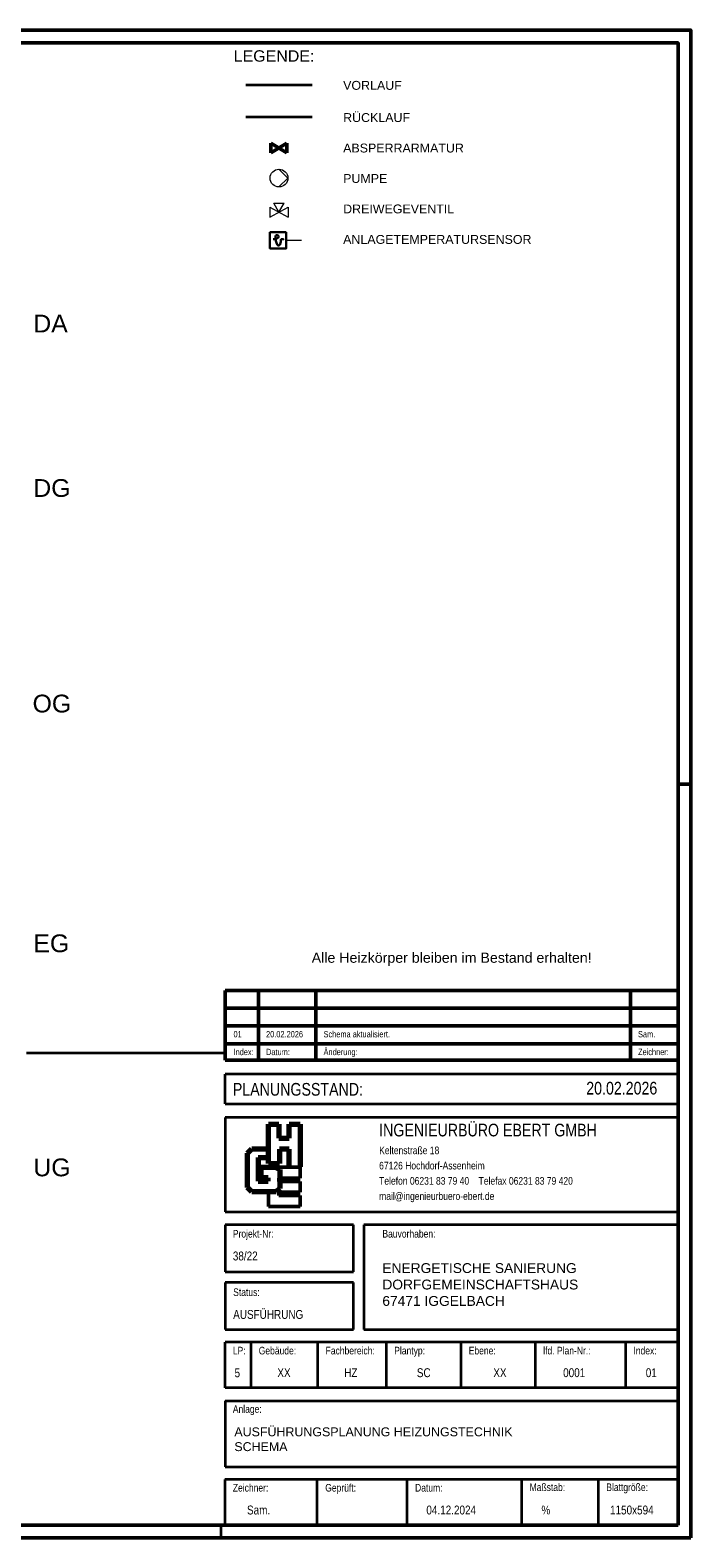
# Model space of a CAD drawing. Extents: x 635 to 1785, y -95 to 499.
# Tile 110 of 110: x 1525 to 1785, y -95 to 499. Entities that reach past the tile are written whole.
import ezdxf
from ezdxf.lldxf.tags import DXFTag

# ---------------------------------------------------------------- set-up
doc = ezdxf.new("R2010")
doc.units = 0
doc.layers.get('0').update_dxf_attribs({"lineweight": 35})
for name, color, linetype, lineweight, true_color in [('400_Legende', 3, 'Continuous', 35, 0x00ff00), ('A_Wand_allgemein', 7, 'Continuous', 35, 0x585858), ('Legende', 3, 'Continuous', 35, 0x00ff00), ('Rahmen', 7, 'Continuous', 35, 0x009900)]:
    doc.layers.add(name, color=color, linetype=linetype, lineweight=lineweight, true_color=true_color)
for name, color, linetype, lineweight in [('H_Text', 7, 'Continuous', 18), ('L_Index', 7, 'Continuous', 50), ('Plankopf', 7, 'Continuous', 35), ('Plannummer', 7, 'Continuous', 35)]:
    doc.layers.add(name, color=color, linetype=linetype, lineweight=lineweight)
doc.styles.add('Arial', font='arial.ttf')
doc.styles.get("Standard").update_dxf_attribs({"font": 'arial.ttf'})
tags = doc.linetypes.add('fein_strichliert', pattern=[4, 1, -2, 1]).pattern_tags.tags
tags[8:9] = [DXFTag(74, 4), DXFTag(75, 0), DXFTag(340, '0'), DXFTag(46, 0.0), DXFTag(50, 0.0), DXFTag(44, 0.0), DXFTag(45, 0.0)]
tags[6:7] = [DXFTag(74, 4), DXFTag(75, 0), DXFTag(340, '0'), DXFTag(46, 0.0), DXFTag(50, 0.0), DXFTag(44, 0.0), DXFTag(45, 0.0)]
tags[4:5] = [DXFTag(74, 4), DXFTag(75, 0), DXFTag(340, '0'), DXFTag(46, 0.0), DXFTag(50, 0.0), DXFTag(44, 0.0), DXFTag(45, 0.0)]

# ---------------------------------------------------------------- blocks, each defined once
blk = doc.blocks.new('Blockreferenz-A06HSUGINL', base_point=(1626.49, 427.16))
at = {"color": 0, "linetype": 'ByBlock', "lineweight": -2, "ltscale": 0.01575}
blk.add_line((1626.49, 427.16), (1626.49, 427.16), dxfattribs=at)
blk = doc.blocks.new('Blockreferenz-A06HSUGKNL', base_point=(1626.49, 427.16))
at = {"color": 0, "linetype": 'ByBlock', "lineweight": -2, "ltscale": 0.0315}
blk.add_line((1626.49, 427.16), (1626.49, 427.16), dxfattribs=at)
blk = doc.blocks.new('Blockreferenz-A06HSUGMNL', base_point=(1622.87, 430.77))
at = {"color": 0, "linetype": 'ByBlock', "lineweight": -2, "ltscale": 0.0315}
blk.add_line((1622.87, 430.77), (1622.87, 430.77), dxfattribs=at)
blk = doc.blocks.new('Blockreferenz-A06HSUGONL', base_point=(1619.39, 437.11))
at = {"color": 0, "linetype": 'ByBlock', "lineweight": -2, "ltscale": 0.04536}
blk.add_circle((1622.87, 440.6), 3.49, dxfattribs=at)
blk = doc.blocks.new('Blockreferenz-A06HSUGQNL', base_point=(1619.26, 427.16))
at = {"color": 0, "linetype": 'ByBlock', "lineweight": -2, "ltscale": 0.0315}
blk.add_line((1619.26, 427.16), (1619.26, 427.16), dxfattribs=at)
blk = doc.blocks.new('Blockreferenz-A06HSUGSNL', base_point=(1622.87, 430.77))
at = {"color": 0, "linetype": 'ByBlock', "lineweight": -2, "ltscale": 0.01575}
blk.add_line((1622.87, 430.77), (1622.87, 430.77), dxfattribs=at)
blk = doc.blocks.new('Einzeiliger Text-A06HSUGUNL', base_point=(1526.1, 315.01))
at = {"color": 7, "lineweight": 35, "true_color": 0xffffff, "insert": (1526.1, 322.01), "char_height": 7, "attachment_point": 1}
blk.add_mtext('{\\fArial;DG}', dxfattribs=at)
blk = doc.blocks.new('Einzeiliger Text-A06HSUHKNL', base_point=(1526.13, 135.63))
at = {"color": 7, "lineweight": 35, "true_color": 0xffffff, "insert": (1526.13, 142.63), "char_height": 7, "attachment_point": 1}
blk.add_mtext('{\\fArial;EG}', dxfattribs=at)
blk = doc.blocks.new('Einzeiliger Text-A06HSUHMNL', base_point=(1526.12, 47.34))
at = {"color": 7, "lineweight": 35, "true_color": 0xffffff, "insert": (1526.12, 54.34), "char_height": 7, "attachment_point": 1}
blk.add_mtext('{\\fArial;UG}', dxfattribs=at)
blk = doc.blocks.new('Einzeiliger Text-A06HSUHONL', base_point=(1525.82, 230.09))
at = {"color": 7, "lineweight": 35, "true_color": 0xffffff, "insert": (1525.82, 237.09), "char_height": 7, "attachment_point": 1}
blk.add_mtext('{\\fArial;OG}', dxfattribs=at)
blk = doc.blocks.new('Einzeiliger Text-A06HSVQCNL', base_point=(1526.1, 379.8))
at = {"color": 7, "lineweight": 35, "true_color": 0xffffff, "insert": (1526.1, 386.8), "char_height": 7, "attachment_point": 1}
blk.add_mtext('{\\fArial;DA}', dxfattribs=at)

msp = doc.modelspace()

# ---------------------------------------------------------------- linework, layer by layer
at = {"color": 7, "linetype": 'Continuous', "lineweight": 30, "ltscale": 0.3}
for points in [[(1619.32, 419.35), (1619.32, 412.93), (1619.32, 412.93)], [(1625.74, 419.35), (1619.32, 419.35), (1619.32, 419.35)], [(1625.74, 412.93), (1625.74, 419.35), (1625.74, 419.35)], [(1619.32, 412.93), (1625.74, 412.93), (1625.74, 412.93)]]:
    msp.add_lwpolyline(points, dxfattribs=at)
msp.add_open_spline([(1622.28, 416.89), (1621.72, 416.78), (1621.16, 416.61), (1620.6, 416.5)], degree=3, dxfattribs=at)
for points, knots in [([(1621.44, 417.45), (1621.44, 417.9), (1621.72, 418.18), (1622.17, 418.18), (1622.17, 418.18), (1622.45, 418.18), (1622.72, 417.9), (1622.72, 417.45), (1622.72, 417.45), (1622.72, 417.17), (1622.45, 417.06), (1622.28, 416.89)], [0, 0, 0, 0, 0.083333, 0.083333, 0.083333, 0.083334, 0.166667, 0.166667, 0.166667, 0.166668, 1, 1, 1, 1]), ([(1622.17, 414.49), (1621.72, 415.33), (1621.44, 416.33), (1621.44, 417.34), (1621.44, 417.34), (1621.44, 417.45), (1621.44, 417.45), (1621.44, 417.45)], [0, 0, 0, 0, 0.125, 0.125, 0.125, 0.125001, 1, 1, 1, 1]), ([(1623.56, 416.17), (1623.56, 416.05), (1623.56, 416.05), (1623.56, 416.05), (1623.56, 416.05), (1623.56, 415.33), (1623.45, 414.77), (1623.17, 414.21)], [0, 0, 0, 0, 0.125, 0.125, 0.125, 0.125001, 1, 1, 1, 1]), ([(1623.56, 416.17), (1623.56, 416.5), (1623.9, 416.61), (1624.18, 416.61), (1624.18, 416.61), (1624.46, 416.61), (1624.74, 416.5), (1624.74, 416.33)], [0, 0, 0, 0, 0.125, 0.125, 0.125, 0.125001, 1, 1, 1, 1]), ([(1623.17, 414.21), (1623, 414.21), (1622.89, 414.04), (1622.72, 414.04), (1622.72, 414.04), (1622.45, 414.04), (1622.17, 414.21), (1622.17, 414.49)], [0, 0, 0, 0, 0.125, 0.125, 0.125, 0.125001, 1, 1, 1, 1])]:
    msp.add_open_spline(points, degree=3, knots=knots, dxfattribs=at)
at = {"layer": 'A_Wand_allgemein', "ltscale": 0.35}
msp.add_line((1523.37, 95.99), (1601.56, 95.99), dxfattribs=at)
at = {"layer": 'L_Index', "linetype": 'Continuous', "lineweight": 50, "ltscale": 0.025}
for p, q in [((1601.68, 120.57), (1601.68, 93.07)), ((1780.04, 120.57), (1601.68, 120.57)), ((1614.78, 120.57), (1614.78, 93.07)), ((1637.42, 120.57), (1637.42, 93.07)), ((1761.27, 120.57), (1761.27, 93.07)), ((1780.04, 113.57), (1601.68, 113.57)), ((1780.04, 106.57), (1601.68, 106.57)), ((1780.04, 99.57), (1601.68, 99.57)), ((1780.04, 93.07), (1601.68, 93.07))]:
    msp.add_line(p, q, dxfattribs=at)
at = {"layer": 'Legende', "color": 1, "ltscale": 0.35, "true_color": 0xff0000}
msp.add_line((1635.88, 477.16), (1609.75, 477.16), dxfattribs=at)
at = {"layer": 'Legende', "color": 5, "linetype": 'fein_strichliert', "ltscale": 1.75, "true_color": 0x0000ff}
msp.add_line((1635.88, 464.58), (1609.75, 464.58), dxfattribs=at)
at = {"layer": 'Legende', "color": 0, "linetype": 'Continuous', "lineweight": 50, "ltscale": 0.025}
for p, q in [((1619.67, 450.54), (1619.67, 454.32)), ((1625.97, 454.32), (1619.67, 450.54)), ((1619.67, 454.32), (1625.97, 450.54)), ((1625.97, 450.54), (1625.97, 454.32))]:
    msp.add_line(p, q, dxfattribs=at)
at = {"layer": 'Legende', "color": 7, "linetype": 'Continuous', "lineweight": 18, "ltscale": 0.055339}
for q in [(1622.87, 444.08), (1622.87, 437.1)]:
    msp.add_line((1626.36, 440.6), q, dxfattribs=at)
at = {"layer": 'Legende', "color": 7, "linetype": 'Continuous', "lineweight": 18, "ltscale": 0.003843}
for p, q in [((1619.26, 425.17), (1626.49, 429.15)), ((1619.26, 429.15), (1619.26, 425.17)), ((1619.26, 429.15), (1626.49, 425.17)), ((1620.88, 430.77), (1624.87, 430.77)), ((1622.87, 427.16), (1620.88, 430.77)), ((1622.87, 427.16), (1624.87, 430.77)), ((1626.49, 429.15), (1626.49, 425.17))]:
    msp.add_line(p, q, dxfattribs=at)
at = {"layer": 'Legende', "color": 7, "linetype": 'Continuous', "lineweight": 18, "ltscale": 0.18}
msp.add_line((1625.74, 416.14), (1631.73, 416.14), dxfattribs=at)
at = {"layer": 'Plankopf', "color": 7, "linetype": 'Continuous', "lineweight": 35, "ltscale": 0.35}
for p, q in [((1780.06, 87.6), (1601.68, 87.6)), ((1601.68, 75.94), (1601.68, 87.6)), ((1601.68, 75.94), (1780.06, 75.94)), ((1780.06, 70.47), (1601.68, 70.47)), ((1601.68, 70.47), (1601.68, 33.35)), ((1601.68, 33.35), (1780.06, 33.35)), ((1652.21, 28.2), (1601.68, 28.2)), ((1601.68, 28.2), (1601.68, 9.64)), ((1652.21, 9.64), (1652.21, 28.2)), ((1656.33, 28.2), (1656.33, -13.05)), ((1780.06, 28.2), (1656.33, 28.2)), ((1601.68, 9.64), (1652.21, 9.64)), ((1652.21, 5.51), (1601.68, 5.51)), ((1601.68, 5.51), (1601.68, -13.05)), ((1652.21, -13.05), (1652.21, 5.51)), ((1601.68, -13.05), (1652.21, -13.05)), ((1656.33, -13.05), (1780.06, -13.05)), ((1601.68, -67.09), (1780.06, -67.09))]:
    msp.add_line(p, q, dxfattribs=at)
at = {"layer": 'Plankopf', "color": 173, "linetype": 'Continuous', "lineweight": 70, "ltscale": 0.7, "true_color": 0x4e4eec}
for p, q in [((1618.75, 52.42), (1618.75, 67.87)), ((1618.75, 67.87), (1622.85, 67.87)), ((1622.85, 67.87), (1622.85, 62.3)), ((1626.94, 67.87), (1631.24, 67.87)), ((1626.94, 62.3), (1626.94, 67.87)), ((1631.24, 67.87), (1631.24, 51)), ((1622.85, 62.3), (1626.94, 62.3)), ((1626.94, 58), (1623.09, 58)), ((1623.09, 58), (1623.09, 52.42)), ((1626.94, 51), (1626.94, 58)), ((1618.75, 52.42), (1623.09, 52.42))]:
    msp.add_line(p, q, dxfattribs=at)
at = {"layer": 'Plankopf', "color": 13, "linetype": 'Continuous', "lineweight": 70, "ltscale": 0.7, "true_color": 0xec4e4e}
for p, q in [((1610.47, 56.41), (1612.16, 58.1)), ((1610.47, 42.9), (1610.47, 56.41)), ((1612.16, 58.1), (1618.75, 58.1)), ((1614.66, 54.69), (1618.75, 54.69)), ((1614.66, 54.69), (1614.66, 45.46)), ((1615.89, 46.69), (1615.89, 50.98)), ((1615.89, 50.98), (1621.42, 50.98)), ((1621.42, 50.98), (1623.17, 49.97)), ((1623.17, 49.97), (1623.17, 42.59)), ((1612.21, 41.16), (1610.47, 42.9)), ((1614.66, 45.46), (1618.55, 45.46)), ((1618.55, 46.69), (1615.89, 46.69)), ((1618.55, 45.46), (1618.55, 46.69)), ((1623.17, 42.59), (1621.78, 41.2)), ((1623.17, 45.32), (1623.17, 46.63)), ((1621.74, 41.16), (1612.21, 41.16))]:
    msp.add_line(p, q, dxfattribs=at)
at = {"layer": 'Plankopf', "color": 40, "linetype": 'Continuous', "lineweight": 50, "ltscale": 0.5, "true_color": 0xffd600}
for p, q in [((1631.24, 50.99), (1621.46, 50.99)), ((1631.24, 46.63), (1631.24, 50.99)), ((1623.2, 46.63), (1631.24, 46.63)), ((1631.24, 45.32), (1623.2, 45.32)), ((1631.24, 45.32), (1631.24, 41.02)), ((1618.76, 35.43), (1618.76, 41.14)), ((1622.85, 41.02), (1631.24, 41.02)), ((1622.85, 39.71), (1622.85, 41.02)), ((1631.24, 39.71), (1622.85, 39.71)), ((1631.24, 35.41), (1631.24, 39.71)), ((1618.76, 35.43), (1631.24, 35.43))]:
    msp.add_line(p, q, dxfattribs=at)
at = {"layer": 'Plankopf', "color": 7, "linetype": 'Continuous', "lineweight": 35, "ltscale": 0.0455}
for p, q in [((1601.68, -36.06), (1601.68, -18.05)), ((1780.18, -18.05), (1601.68, -18.05)), ((1611.89, -36.06), (1611.89, -18.05)), ((1638.22, -36.06), (1638.22, -18.05)), ((1665.25, -36.06), (1665.25, -18.05)), ((1694.59, -36.06), (1694.59, -18.05)), ((1723.93, -36.06), (1723.93, -18.05)), ((1759.46, -36.06), (1759.46, -18.05))]:
    msp.add_line(p, q, dxfattribs=at)
at = {"layer": 'Plankopf', "linetype": 'Continuous', "lineweight": 35, "ltscale": 0.035}
for p, q in [((1780.18, -36.06), (1601.68, -36.06)), ((1780.06, -72.09), (1601.56, -72.09))]:
    msp.add_line(p, q, dxfattribs=at)
at = {"layer": 'Plankopf', "linetype": 'Continuous', "lineweight": 35, "ltscale": 3.5}
for p, q in [((1601.68, -41.07), (1779.57, -41.07)), ((1601.68, -41.07), (1601.68, -67.09)), ((1601.56, -72.09), (1601.56, -90.11)), ((1637.96, -90.11), (1637.96, -72.09)), ((1673.34, -90.11), (1673.34, -72.09)), ((1718.45, -90.11), (1718.45, -72.09)), ((1748.64, -90.11), (1748.64, -72.09))]:
    msp.add_line(p, q, dxfattribs=at)
at = {"layer": 'Plankopf', "linetype": 'Continuous', "lineweight": 25, "ltscale": 0.025}
msp.add_line((1780.06, -90.11), (1601.56, -90.11), dxfattribs=at)
at = {"layer": 'Rahmen', "lineweight": 50, "ltscale": 0.5}
msp.add_line((1785.06, 201.89), (1780.06, 201.89), dxfattribs=at)
at = {"layer": 'Rahmen', "ltscale": 0.35}
msp.add_line((1600.06, -95.11), (1600.06, -90.11), dxfattribs=at)
at = {"layer": 'Rahmen', "lineweight": 50, "ltscale": 0.5}
for points in [[(1785.06, -95.11), (1785.06, 498.89), (635.06, 498.89), (635.06, -95.11), (1435.06, -95.11), (1685.06, -95.11), (1785.06, -95.11)], [(1780.06, -90.11), (1780.06, 493.89), (660.06, 493.89), (660.06, -90.11), (1430.06, -90.11), (1680.06, -90.11), (1780.06, -90.11)]]:
    msp.add_lwpolyline(points, close=True, dxfattribs=at)

# ---------------------------------------------------------------- block references
at = {"layer": 'H_Text', "color": 0, "linetype": 'ByBlock', "lineweight": -2, "ltscale": 0.13}
for name, p in [('Einzeiliger Text-A06HSVQCNL', (1526.1, 379.8)), ('Einzeiliger Text-A06HSUGUNL', (1526.1, 315.01)), ('Einzeiliger Text-A06HSUHONL', (1525.82, 230.09)), ('Einzeiliger Text-A06HSUHKNL', (1526.13, 135.63)), ('Einzeiliger Text-A06HSUHMNL', (1526.12, 47.34))]:
    msp.add_blockref(name, p, dxfattribs=at)
at = {"layer": 'Legende', "color": 7, "linetype": 'Continuous', "lineweight": 18, "ltscale": 0.04536}
msp.add_blockref('Blockreferenz-A06HSUGONL', (1619.39, 437.11), dxfattribs=at)
at = {"layer": 'Legende', "color": 7, "linetype": 'Continuous', "lineweight": 18, "ltscale": 0.0315}
for name, p in [('Blockreferenz-A06HSUGMNL', (1622.87, 430.77)), ('Blockreferenz-A06HSUGQNL', (1619.26, 427.16)), ('Blockreferenz-A06HSUGKNL', (1626.49, 427.16))]:
    msp.add_blockref(name, p, dxfattribs=at)
at = {"layer": 'Legende', "color": 7, "linetype": 'Continuous', "lineweight": 18, "ltscale": 0.01575}
for name, p in [('Blockreferenz-A06HSUGSNL', (1622.87, 430.77)), ('Blockreferenz-A06HSUGINL', (1626.49, 427.16))]:
    msp.add_blockref(name, p, dxfattribs=at)

# ---------------------------------------------------------------- texts
at = {"layer": '400_Legende', "color": 7, "ltscale": 0.35, "style": 'Arial'}
msp.add_text('LEGENDE:', height=4.5, dxfattribs=at).set_placement((1605.03, 486.47))
at = {"layer": 'L_Index', "linetype": 'Continuous', "lineweight": 25, "ltscale": 0.625, "style": 'Arial', "width": 0.8}
for s, p in [('01', (1604.96, 102.07, 10.74)), ('20.02.2026', (1617.78, 102.07, 10.74)), ('Schema aktualisiert.', (1640.42, 102.07, 10.74)), ('Sam.', (1764.27, 102.07, 10.74)), ('Index:', (1604.96, 95.07, 10.74)), ('Datum:', (1617.78, 95.07, 10.74)), ('Änderung:', (1640.42, 95.07, 10.74)), ('Zeichner:', (1764.27, 95.07, 10.74))]:
    msp.add_text(s, height=2.5, dxfattribs=at).set_placement(p)
at = {"layer": 'Legende', "color": 7, "ltscale": 0.35}
for s, p in [('VORLAUF', (1648.14, 475.39)), ('RÜCKLAUF', (1648.14, 462.7)), ('ABSPERRARMATUR', (1648.14, 450.7)), ('PUMPE', (1648.14, 438.7)), ('DREIWEGEVENTIL', (1648.14, 426.7)), ('ANLAGETEMPERATURSENSOR', (1648.14, 414.7))]:
    msp.add_text(s, height=3.5, dxfattribs=at).set_placement(p)
at = {"layer": 'Plankopf', "linetype": 'Continuous', "ltscale": 0.035, "style": 'Arial', "width": 0.8}
msp.add_text('PLANUNGSSTAND:', height=5.004, dxfattribs=at).set_placement((1604.69, 79.1, 10.75))
at = {"layer": 'Plankopf', "linetype": 'Continuous', "lineweight": 50, "ltscale": 0.5, "style": 'Arial', "width": 0.8}
msp.add_text('INGENIEURBÜRO EBERT GMBH', height=5.004, dxfattribs=at).set_placement((1662.31, 63.05, -5.59))
at = {"layer": 'Plankopf', "linetype": 'Continuous', "lineweight": 25, "ltscale": 0.25, "style": 'Arial', "width": 0.8}
for s, p in [('Keltenstraße 18', (1662.31, 56.05, 10.75)), ('67126 Hochdorf-Assenheim', (1662.31, 50.04, 10.75)), ('Telefon 06231 83 79 40    Telefax 06231 83 79 420 ', (1662.31, 44.04, 10.75)), ('mail@ingenieurbuero-ebert.de', (1662.31, 38.03, 10.75))]:
    msp.add_text(s, height=3.0024, dxfattribs=at).set_placement(p)
at = {"layer": 'Plankopf', "linetype": 'Continuous', "lineweight": 25, "ltscale": 2.5, "style": 'Arial', "width": 0.8}
for s, height, p in [('Projekt-Nr:', 3.0024, (1604.69, 23.2, 10.75)), ('Bauvorhaben:', 3.0024, (1663.6, 23.2, 10.75)), ('Anlage:', 3.002, (1604.69, -45.86, 10.75)), ('Zeichner:', 3.002, (1604.69, -76.88, 10.75)), ('Geprüft:', 3.002, (1641.08, -76.88, 10.75)), ('Datum:', 3.002, (1676.46, -76.88, 10.75)), ('Maßstab:', 3.002, (1721.57, -76.67, 10.75)), ('Blattgröße:', 3.0024, (1751.77, -76.67, 10.75))]:
    msp.add_text(s, height=height, dxfattribs=at).set_placement(p)
at = {"layer": 'Plankopf', "linetype": 'Continuous', "lineweight": 25, "ltscale": 3.125, "style": 'Arial', "width": 0.8}
for s, height, p in [('Status:', 3.002, (1604.83, 0.18, 10.75)), ('LP:', 3.002, (1604.69, -22.84, 10.75)), ('Gebäude:', 3.002, (1614.89, -22.84, 10.75)), ('Fachbereich:', 3.0024, (1641.23, -22.84, 10.75)), ('Plantyp:', 3.002, (1668.25, -22.84, 10.75)), ('Ebene:', 3.002, (1697.59, -22.84, 10.75)), ('lfd. Plan-Nr.:', 3.0024, (1726.93, -22.84, 10.75)), ('Index:', 3.002, (1762.46, -22.84, 10.75))]:
    msp.add_text(s, height=height, dxfattribs=at).set_placement(p)
at = {"layer": 'Plankopf', "color": 1, "ltscale": 0.35, "true_color": 0xff0000, "insert": (1635.75, 135.46), "char_height": 4, "width": 131.9047, "attachment_point": 1, "style": 'Arial'}
msp.add_mtext('Alle Heizkörper bleiben im Bestand erhalten!', dxfattribs=at)
at = {"layer": 'Plankopf', "ltscale": 0.35, "attachment_point": 1, "style": 'Arial'}
for s, insert, char_height, width in [('ENERGETISCHE SANIERUNG DORFGEMEINSCHAFTSHAUS \\P67471 IGGELBACH', (1663.58, 13.11), 3.8831, 131.9047), ('\\pt38.779888;AUSFÜHRUNGSPLANUNG HEIZUNGSTECHNIK\\PSCHEMA', (1605.29, -51.59), 3.5028, 178.5805)]:
    msp.add_mtext(s, dxfattribs=dict(at, insert=insert, char_height=char_height, width=width))
at = {"layer": 'Plankopf', "ltscale": 0.35, "style": 'Arial', "width": 0.8}
for tag, p, height in [('20.02.2026', (1743.88, 79.56), 5), ('38/22', (1604.69, 14.19), 3.5), ('AUSFÜHRUNG', (1604.83, -8.83), 3.5), ('Sam.', (1610.27, -85.89), 3.5), ('04.12.2024', (1680.9, -85.89), 3.5), ('%', (1726.22, -85.89), 3.5), ('1150x594', (1753.24, -85.89), 3.5)]:
    msp.add_attdef(tag, p, '', height=height, dxfattribs=at)
at = {"layer": 'Plannummer', "linetype": 'Continuous', "ltscale": 4.375, "style": 'Arial', "width": 0.8}
for s, height, p in [('5', 3.5, (1605.37, -31.85, 10.75)), ('XX', 3.503, (1622.22, -31.79, 10.75)), ('HZ', 3.503, (1648.56, -31.79, 10.75)), ('SC', 3.503, (1677.15, -31.79, 10.75)), ('XX', 3.503, (1707.27, -31.79, 10.75)), ('0001', 3.503, (1734.78, -31.79, 10.75)), ('01', 3.503, (1767.32, -31.79, 10.75))]:
    msp.add_text(s, height=height, dxfattribs=at).set_placement(p)

doc.saveas('drawing.dxf')
